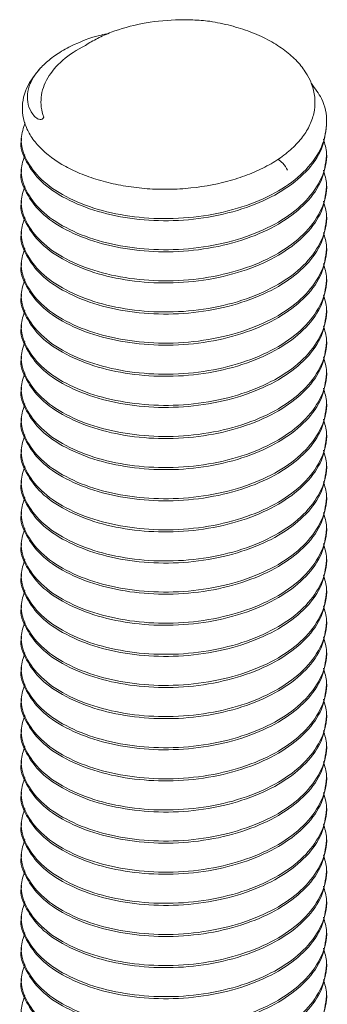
# Model space of a CAD drawing. Header units: millimetres. Extents: x 6 to 218, y 6 to 184.
# Tile 10 of 10: x 194.55 to 200.59, y 135.38 to 154.75. Entities that reach past the tile are written whole.
import ezdxf

# ---------------------------------------------------------------- set-up
doc = ezdxf.new("R2010")
doc.units = ezdxf.units.MM

msp = doc.modelspace()

# ---------------------------------------------------------------- linework, layer by layer
at = {"color": 7, "linetype": 'Continuous', "lineweight": 15}
for p, q in [((200.578, 152.684), (200.578, 152.725)), ((194.578, 152.419), (194.578, 152.378)), ((200.578, 152.072), (200.578, 152.113)), ((194.578, 151.806), (194.578, 151.766)), ((200.578, 151.459), (200.578, 151.5)), ((194.578, 151.194), (194.578, 151.153)), ((200.578, 150.847), (200.578, 150.888)), ((194.578, 150.582), (194.578, 150.541)), ((200.578, 150.235), (200.578, 150.275)), ((194.578, 149.969), (194.578, 149.928)), ((200.578, 149.622), (200.578, 149.663)), ((194.578, 149.357), (194.578, 149.316)), ((200.578, 149.01), (200.578, 149.051)), ((194.578, 148.744), (194.578, 148.704)), ((200.578, 148.397), (200.578, 148.438)), ((194.578, 148.132), (194.578, 148.091)), ((200.578, 147.785), (200.578, 147.826)), ((194.578, 147.52), (194.578, 147.479)), ((200.578, 147.173), (200.578, 147.213)), ((194.578, 146.907), (194.578, 146.866)), ((200.578, 146.56), (200.578, 146.601)), ((194.578, 146.295), (194.578, 146.254)), ((200.578, 145.948), (200.578, 145.989)), ((194.578, 145.682), (194.578, 145.642)), ((200.578, 145.335), (200.578, 145.376)), ((194.578, 145.07), (194.578, 145.029)), ((200.578, 144.723), (200.578, 144.764)), ((194.578, 144.458), (194.578, 144.417)), ((200.578, 144.111), (200.578, 144.151)), ((194.578, 143.845), (194.578, 143.804)), ((200.578, 143.498), (200.578, 143.539)), ((194.578, 143.233), (194.578, 143.192)), ((200.578, 142.886), (200.578, 142.927)), ((194.578, 142.62), (194.578, 142.579)), ((200.578, 142.273), (200.578, 142.314)), ((194.578, 142.008), (194.578, 141.967)), ((200.578, 141.661), (200.578, 141.702)), ((194.578, 141.396), (194.578, 141.355)), ((200.578, 141.048), (200.578, 141.089)), ((194.578, 140.783), (194.578, 140.742)), ((200.578, 140.436), (200.578, 140.477)), ((194.578, 140.171), (194.578, 140.13)), ((200.578, 139.824), (200.578, 139.864)), ((194.578, 139.558), (194.578, 139.517)), ((200.578, 139.211), (200.578, 139.252)), ((194.578, 138.946), (194.578, 138.905)), ((200.578, 138.599), (200.578, 138.64)), ((194.578, 138.333), (194.578, 138.293)), ((200.578, 137.986), (200.578, 138.027)), ((194.578, 137.721), (194.578, 137.68)), ((200.578, 137.374), (200.578, 137.415)), ((194.578, 137.109), (194.578, 137.068)), ((200.578, 136.762), (200.578, 136.802)), ((194.578, 136.496), (194.578, 136.455)), ((200.578, 136.149), (200.578, 136.19)), ((194.578, 135.884), (194.578, 135.843)), ((200.578, 135.537), (200.578, 135.578))]:
    msp.add_line(p, q, dxfattribs=at)
at = {"color": 7, "linetype": 'Continuous', "lineweight": 15, "flags": 128}
msp.add_lwpolyline([(194.814, 153.624), (194.881, 153.708), (194.931, 153.766)], dxfattribs=at)
at = {"color": 7, "linetype": 'Continuous', "lineweight": 15}
for points, knots in [([(194.814, 153.624), (194.706, 153.476), (194.638, 153.323), (194.597, 153.085), (194.594, 153.004), (194.608, 152.846), (194.626, 152.767), (194.681, 152.611), (194.719, 152.533), (194.815, 152.383), (194.873, 152.31), (195.074, 152.101), (195.248, 151.971), (195.55, 151.806), (195.658, 151.755), (195.889, 151.662), (196.012, 151.62), (196.264, 151.548), (196.395, 151.517), (196.665, 151.467), (196.805, 151.447), (197.087, 151.42), (197.229, 151.413), (197.515, 151.411), (197.659, 151.416), (198.091, 151.452), (198.368, 151.499), (198.767, 151.607), (198.896, 151.649), (199.139, 151.742), (199.255, 151.794), (199.474, 151.907), (199.578, 151.969), (199.765, 152.099), (199.85, 152.169), (200.002, 152.315), (200.07, 152.392), (200.183, 152.551), (200.228, 152.632), (200.299, 152.799), (200.324, 152.884), (200.351, 153.056), (200.353, 153.142), (200.326, 153.397), (200.263, 153.568), (200.107, 153.806), (200.044, 153.883), (199.896, 154.033), (199.813, 154.104), (199.629, 154.236), (199.529, 154.298), (199.312, 154.413), (199.194, 154.465), (198.951, 154.558), (198.824, 154.598), (198.558, 154.668), (198.419, 154.696), (198.28, 154.718)], [0, 0, 0, 0, 0.0625, 0.0625, 0.09375, 0.09375, 0.125, 0.125, 0.15625, 0.15625, 0.1875, 0.1875, 0.25, 0.25, 0.28125, 0.28125, 0.3125, 0.3125, 0.34375, 0.34375, 0.375, 0.375, 0.40625, 0.40625, 0.4375, 0.4375, 0.5, 0.5, 0.53125, 0.53125, 0.5625, 0.5625, 0.59375, 0.59375, 0.625, 0.625, 0.65625, 0.65625, 0.6875, 0.6875, 0.71875, 0.71875, 0.75, 0.75, 0.8125, 0.8125, 0.84375, 0.84375, 0.875, 0.875, 0.90625, 0.90625, 0.9375, 0.9375, 0.96875, 0.96875, 1, 1, 1, 1]), ([(198.28, 154.718), (198.17, 154.731), (198.059, 154.74), (197.835, 154.749), (197.721, 154.75), (197.384, 154.738), (197.164, 154.714), (196.735, 154.631), (196.533, 154.574), (196.252, 154.466), (196.162, 154.426), (195.992, 154.34), (195.912, 154.294), (195.837, 154.244)], [0, 0, 0, 0, 0.125, 0.125, 0.25, 0.25, 0.5, 0.5, 0.75, 0.75, 0.875, 0.875, 1, 1, 1, 1]), ([(195.549, 154.226), (195.736, 154.313), (195.964, 154.419), (196.246, 154.468), (196.298, 154.477)], [0, 0, 0, 0, 0.815995, 1, 1, 1, 1]), ([(195.017, 152.834), (195.011, 152.82), (195.001, 152.805), (194.971, 152.786), (194.957, 152.785), (194.92, 152.789), (194.902, 152.799), (194.851, 152.833), (194.825, 152.86), (194.759, 152.948), (194.73, 153.014), (194.697, 153.147), (194.693, 153.215), (194.707, 153.354), (194.725, 153.423), (194.782, 153.56), (194.821, 153.628), (194.919, 153.761), (194.977, 153.826), (195.111, 153.95), (195.187, 154.009), (195.356, 154.122), (195.449, 154.176), (195.549, 154.226)], [0, 0, 0, 0, 0.015625, 0.015625, 0.03125, 0.03125, 0.0625, 0.0625, 0.125, 0.125, 0.25, 0.25, 0.375, 0.375, 0.5, 0.5, 0.625, 0.625, 0.75, 0.75, 0.875, 0.875, 1, 1, 1, 1]), ([(195.837, 154.244), (195.666, 154.158), (195.518, 154.061), (195.267, 153.843), (195.168, 153.726), (195.061, 153.542), (195.031, 153.479), (194.989, 153.351), (194.961, 153.222), (194.962, 153.093), (194.979, 152.963), (194.994, 152.898), (195.017, 152.834)], [0, 0, 0, 0, 0.25, 0.25, 0.5, 0.5, 0.625, 0.625, 0.75, 0.875, 0.875, 1, 1, 1, 1]), ([(194.951, 153.79), (194.942, 153.782), (194.901, 153.742), (194.871, 153.696), (194.848, 153.66)], [0, 0, 0, 0, 0.223364, 1, 1, 1, 1]), ([(200.278, 153.491), (200.351, 153.395), (200.533, 153.155), (200.608, 152.727), (200.511, 152.245), (200.203, 151.793), (199.723, 151.409), (199.099, 151.108), (198.363, 150.904), (197.573, 150.818), (196.793, 150.854), (196.064, 151.003), (195.431, 151.255), (194.946, 151.594), (194.652, 151.99), (194.538, 152.378), (194.618, 152.619), (194.652, 152.723)], [0, 0, 0, 0, 0.046083, 0.1144, 0.185135, 0.25587, 0.324188, 0.392505, 0.46324, 0.533975, 0.602293, 0.67061, 0.741345, 0.812081, 0.880398, 0.948715, 1, 1, 1, 1]), ([(200.576, 152.684), (200.557, 152.524), (200.518, 152.202), (200.201, 151.752), (199.723, 151.369), (199.099, 151.067), (198.363, 150.863), (197.573, 150.777), (196.793, 150.813), (196.064, 150.962), (195.432, 151.214), (194.943, 151.553), (194.663, 151.949), (194.545, 152.235), (194.579, 152.375), (194.579, 152.378)], [0, 0, 0, 0, 0.083338, 0.16812, 0.250005, 0.331889, 0.416671, 0.501454, 0.583338, 0.665222, 0.750005, 0.834787, 0.916671, 0.998556, 1, 1, 1, 1]), ([(200.516, 152.401), (200.543, 152.308), (200.616, 152.055), (200.504, 151.632), (200.205, 151.181), (199.722, 150.797), (199.099, 150.495), (198.363, 150.291), (197.573, 150.205), (196.793, 150.242), (196.064, 150.391), (195.431, 150.643), (194.946, 150.982), (194.652, 151.377), (194.539, 151.759), (194.615, 151.993), (194.647, 152.089)], [0, 0, 0, 0, 0.044633, 0.12124, 0.197848, 0.271836, 0.345825, 0.422432, 0.499039, 0.573028, 0.647016, 0.723624, 0.800231, 0.87422, 0.948208, 1, 1, 1, 1]), ([(200.576, 152.072), (200.557, 151.912), (200.518, 151.589), (200.201, 151.14), (199.723, 150.756), (199.099, 150.455), (198.363, 150.251), (197.573, 150.165), (196.793, 150.201), (196.064, 150.35), (195.432, 150.602), (194.943, 150.941), (194.663, 151.336), (194.545, 151.622), (194.579, 151.763), (194.579, 151.765)], [0, 0, 0, 0, 0.083338, 0.16812, 0.250005, 0.331889, 0.416671, 0.501454, 0.583338, 0.665222, 0.750005, 0.834787, 0.916671, 0.998556, 1, 1, 1, 1]), ([(199.618, 152.007), (199.653, 151.981), (199.741, 151.915), (199.783, 151.835), (199.809, 151.786)], [0, 0, 0, 0, 0.392325, 1, 1, 1, 1]), ([(200.516, 151.789), (200.543, 151.696), (200.616, 151.443), (200.504, 151.02), (200.205, 150.569), (199.722, 150.185), (199.099, 149.883), (198.363, 149.679), (197.573, 149.593), (196.793, 149.629), (196.064, 149.778), (195.431, 150.03), (194.946, 150.369), (194.652, 150.765), (194.539, 151.146), (194.615, 151.38), (194.647, 151.477)], [0, 0, 0, 0, 0.044633, 0.1212403, 0.1978475, 0.2718361, 0.3458247, 0.422432, 0.4990393, 0.5730279, 0.6470165, 0.7236238, 0.800231, 0.8742196, 0.9482082, 1, 1, 1, 1]), ([(200.576, 151.46), (200.557, 151.3), (200.518, 150.977), (200.201, 150.528), (199.723, 150.144), (199.099, 149.842), (198.363, 149.638), (197.573, 149.552), (196.793, 149.588), (196.064, 149.737), (195.432, 149.99), (194.943, 150.329), (194.663, 150.724), (194.545, 151.01), (194.579, 151.151), (194.579, 151.153)], [0, 0, 0, 0, 0.083338, 0.16812, 0.250005, 0.331889, 0.416671, 0.501454, 0.583338, 0.665222, 0.750005, 0.834787, 0.916671, 0.998556, 1, 1, 1, 1]), ([(200.516, 151.176), (200.543, 151.083), (200.616, 150.83), (200.504, 150.407), (200.205, 149.956), (199.722, 149.572), (199.099, 149.271), (198.363, 149.067), (197.573, 148.981), (196.793, 149.017), (196.064, 149.166), (195.431, 149.418), (194.946, 149.757), (194.652, 150.153), (194.539, 150.534), (194.615, 150.768), (194.647, 150.864)], [0, 0, 0, 0, 0.044633, 0.1212403, 0.1978475, 0.2718361, 0.3458247, 0.422432, 0.4990393, 0.5730279, 0.6470165, 0.7236238, 0.800231, 0.8742196, 0.9482082, 1, 1, 1, 1]), ([(200.576, 150.847), (200.557, 150.687), (200.518, 150.364), (200.201, 149.915), (199.723, 149.531), (199.099, 149.23), (198.363, 149.026), (197.573, 148.94), (196.793, 148.976), (196.064, 149.125), (195.432, 149.377), (194.943, 149.716), (194.663, 150.111), (194.545, 150.398), (194.579, 150.538), (194.579, 150.541)], [0, 0, 0, 0, 0.083338, 0.16812, 0.250005, 0.331889, 0.416671, 0.501454, 0.583338, 0.665222, 0.750005, 0.834787, 0.916671, 0.998556, 1, 1, 1, 1]), ([(200.516, 150.564), (200.543, 150.471), (200.616, 150.218), (200.504, 149.795), (200.205, 149.344), (199.722, 148.96), (199.099, 148.658), (198.363, 148.454), (197.573, 148.368), (196.793, 148.404), (196.064, 148.553), (195.431, 148.806), (194.946, 149.144), (194.652, 149.54), (194.539, 149.921), (194.615, 150.156), (194.647, 150.252)], [0, 0, 0, 0, 0.044633, 0.1212403, 0.1978475, 0.2718361, 0.3458247, 0.422432, 0.4990393, 0.5730279, 0.6470165, 0.7236238, 0.800231, 0.8742196, 0.9482082, 1, 1, 1, 1]), ([(200.576, 150.235), (200.557, 150.075), (200.518, 149.752), (200.201, 149.303), (199.723, 148.919), (199.099, 148.617), (198.363, 148.413), (197.573, 148.327), (196.793, 148.364), (196.064, 148.513), (195.432, 148.765), (194.943, 149.104), (194.663, 149.499), (194.545, 149.785), (194.579, 149.926), (194.579, 149.928)], [0, 0, 0, 0, 0.083338, 0.16812, 0.250005, 0.331889, 0.416671, 0.501454, 0.583338, 0.665222, 0.750005, 0.834787, 0.916671, 0.998556, 1, 1, 1, 1]), ([(200.516, 149.952), (200.543, 149.858), (200.616, 149.605), (200.504, 149.182), (200.205, 148.731), (199.722, 148.347), (199.099, 148.046), (198.363, 147.842), (197.573, 147.756), (196.793, 147.792), (196.064, 147.941), (195.431, 148.193), (194.946, 148.532), (194.652, 148.928), (194.539, 149.309), (194.615, 149.543), (194.647, 149.64)], [0, 0, 0, 0, 0.044633, 0.1212403, 0.1978475, 0.2718361, 0.3458247, 0.422432, 0.4990393, 0.5730279, 0.6470165, 0.7236238, 0.800231, 0.8742196, 0.9482082, 1, 1, 1, 1]), ([(200.576, 149.622), (200.557, 149.462), (200.518, 149.14), (200.201, 148.69), (199.723, 148.307), (199.099, 148.005), (198.363, 147.801), (197.573, 147.715), (196.793, 147.751), (196.064, 147.9), (195.432, 148.152), (194.943, 148.491), (194.663, 148.886), (194.545, 149.173), (194.579, 149.313), (194.579, 149.316)], [0, 0, 0, 0, 0.083338, 0.16812, 0.250005, 0.331889, 0.416671, 0.501454, 0.583338, 0.665222, 0.750005, 0.834787, 0.916671, 0.998556, 1, 1, 1, 1]), ([(200.516, 149.339), (200.543, 149.246), (200.616, 148.993), (200.504, 148.57), (200.205, 148.119), (199.722, 147.735), (199.099, 147.433), (198.363, 147.229), (197.573, 147.143), (196.793, 147.18), (196.064, 147.329), (195.431, 147.581), (194.946, 147.92), (194.652, 148.315), (194.539, 148.697), (194.615, 148.931), (194.647, 149.027)], [0, 0, 0, 0, 0.044633, 0.1212403, 0.1978475, 0.2718361, 0.3458247, 0.422432, 0.4990393, 0.5730279, 0.6470165, 0.7236238, 0.800231, 0.8742196, 0.9482082, 1, 1, 1, 1]), ([(200.576, 149.01), (200.557, 148.85), (200.518, 148.527), (200.201, 148.078), (199.723, 147.694), (199.099, 147.393), (198.363, 147.189), (197.573, 147.102), (196.793, 147.139), (196.064, 147.288), (195.432, 147.54), (194.943, 147.879), (194.663, 148.274), (194.545, 148.56), (194.579, 148.701), (194.579, 148.703)], [0, 0, 0, 0, 0.083338, 0.16812, 0.250005, 0.331889, 0.416671, 0.501454, 0.583338, 0.665222, 0.750005, 0.834787, 0.916671, 0.998556, 1, 1, 1, 1]), ([(200.516, 148.727), (200.543, 148.634), (200.616, 148.381), (200.504, 147.958), (200.205, 147.507), (199.722, 147.123), (199.099, 146.821), (198.363, 146.617), (197.573, 146.531), (196.793, 146.567), (196.064, 146.716), (195.431, 146.968), (194.946, 147.307), (194.652, 147.703), (194.539, 148.084), (194.615, 148.318), (194.647, 148.415)], [0, 0, 0, 0, 0.044633, 0.1212403, 0.1978475, 0.2718361, 0.3458247, 0.422432, 0.4990393, 0.5730279, 0.6470165, 0.7236238, 0.800231, 0.8742196, 0.9482082, 1, 1, 1, 1]), ([(200.576, 148.397), (200.557, 148.238), (200.518, 147.915), (200.201, 147.466), (199.723, 147.082), (199.099, 146.78), (198.363, 146.576), (197.573, 146.49), (196.793, 146.526), (196.064, 146.675), (195.432, 146.928), (194.943, 147.267), (194.663, 147.662), (194.545, 147.948), (194.579, 148.089), (194.579, 148.091)], [0, 0, 0, 0, 0.083338, 0.16812, 0.250005, 0.331889, 0.416671, 0.501454, 0.583338, 0.665222, 0.750005, 0.834787, 0.916671, 0.998556, 1, 1, 1, 1]), ([(200.516, 148.114), (200.543, 148.021), (200.616, 147.768), (200.504, 147.345), (200.205, 146.894), (199.722, 146.51), (199.099, 146.209), (198.363, 146.005), (197.573, 145.919), (196.793, 145.955), (196.064, 146.104), (195.431, 146.356), (194.946, 146.695), (194.652, 147.091), (194.539, 147.472), (194.615, 147.706), (194.647, 147.802)], [0, 0, 0, 0, 0.044633, 0.1212403, 0.1978475, 0.2718361, 0.3458247, 0.422432, 0.4990393, 0.5730279, 0.6470165, 0.7236238, 0.800231, 0.8742196, 0.9482082, 1, 1, 1, 1]), ([(200.576, 147.785), (200.557, 147.625), (200.518, 147.302), (200.201, 146.853), (199.723, 146.469), (199.099, 146.168), (198.363, 145.964), (197.573, 145.878), (196.793, 145.914), (196.064, 146.063), (195.432, 146.315), (194.943, 146.654), (194.663, 147.049), (194.545, 147.336), (194.579, 147.476), (194.579, 147.479)], [0, 0, 0, 0, 0.083338, 0.16812, 0.250005, 0.331889, 0.416671, 0.501454, 0.583338, 0.665222, 0.750005, 0.834787, 0.916671, 0.998556, 1, 1, 1, 1]), ([(200.516, 147.502), (200.543, 147.409), (200.616, 147.156), (200.504, 146.733), (200.205, 146.282), (199.722, 145.898), (199.099, 145.596), (198.363, 145.392), (197.573, 145.306), (196.793, 145.342), (196.064, 145.491), (195.431, 145.744), (194.946, 146.082), (194.652, 146.478), (194.539, 146.859), (194.615, 147.094), (194.647, 147.19)], [0, 0, 0, 0, 0.044633, 0.12124, 0.197848, 0.271836, 0.345825, 0.422432, 0.499039, 0.573028, 0.647016, 0.723624, 0.800231, 0.87422, 0.948208, 1, 1, 1, 1]), ([(200.576, 147.173), (200.557, 147.013), (200.518, 146.69), (200.201, 146.241), (199.723, 145.857), (199.099, 145.555), (198.363, 145.351), (197.573, 145.265), (196.793, 145.302), (196.064, 145.451), (195.432, 145.703), (194.943, 146.042), (194.663, 146.437), (194.545, 146.723), (194.579, 146.864), (194.579, 146.866)], [0, 0, 0, 0, 0.083338, 0.16812, 0.250005, 0.331889, 0.416671, 0.501454, 0.583338, 0.665222, 0.750005, 0.834787, 0.916671, 0.998556, 1, 1, 1, 1]), ([(200.516, 146.89), (200.543, 146.796), (200.616, 146.543), (200.504, 146.12), (200.205, 145.669), (199.722, 145.285), (199.099, 144.984), (198.363, 144.78), (197.573, 144.694), (196.793, 144.73), (196.064, 144.879), (195.431, 145.131), (194.946, 145.47), (194.652, 145.866), (194.539, 146.247), (194.615, 146.481), (194.647, 146.578)], [0, 0, 0, 0, 0.044633, 0.1212403, 0.1978475, 0.2718361, 0.3458247, 0.422432, 0.4990393, 0.5730279, 0.6470165, 0.7236238, 0.800231, 0.8742196, 0.9482082, 1, 1, 1, 1]), ([(200.576, 146.56), (200.557, 146.4), (200.518, 146.078), (200.201, 145.628), (199.723, 145.244), (199.099, 144.943), (198.363, 144.739), (197.573, 144.653), (196.793, 144.689), (196.064, 144.838), (195.432, 145.09), (194.943, 145.429), (194.663, 145.824), (194.545, 146.111), (194.579, 146.251), (194.579, 146.254)], [0, 0, 0, 0, 0.083338, 0.1681204, 0.2500046, 0.3318889, 0.4166713, 0.5014537, 0.583338, 0.6652222, 0.7500046, 0.834787, 0.9166713, 0.9985556, 1, 1, 1, 1]), ([(200.516, 146.277), (200.543, 146.184), (200.616, 145.931), (200.504, 145.508), (200.205, 145.057), (199.722, 144.673), (199.099, 144.371), (198.363, 144.167), (197.573, 144.081), (196.793, 144.118), (196.064, 144.267), (195.431, 144.519), (194.946, 144.858), (194.652, 145.253), (194.539, 145.635), (194.615, 145.869), (194.647, 145.965)], [0, 0, 0, 0, 0.044633, 0.12124, 0.197848, 0.271836, 0.345825, 0.422432, 0.499039, 0.573028, 0.647016, 0.723624, 0.800231, 0.87422, 0.948208, 1, 1, 1, 1]), ([(200.576, 145.948), (200.557, 145.788), (200.518, 145.465), (200.201, 145.016), (199.723, 144.632), (199.099, 144.331), (198.363, 144.126), (197.573, 144.04), (196.793, 144.077), (196.064, 144.226), (195.432, 144.478), (194.943, 144.817), (194.663, 145.212), (194.545, 145.498), (194.579, 145.639), (194.579, 145.641)], [0, 0, 0, 0, 0.083338, 0.16812, 0.250005, 0.331889, 0.416671, 0.501454, 0.583338, 0.665222, 0.750005, 0.834787, 0.916671, 0.998556, 1, 1, 1, 1]), ([(200.516, 145.665), (200.543, 145.572), (200.616, 145.319), (200.504, 144.896), (200.205, 144.445), (199.722, 144.06), (199.099, 143.759), (198.363, 143.555), (197.573, 143.469), (196.793, 143.505), (196.064, 143.654), (195.431, 143.906), (194.946, 144.245), (194.652, 144.641), (194.539, 145.022), (194.615, 145.256), (194.647, 145.353)], [0, 0, 0, 0, 0.044633, 0.12124, 0.197848, 0.271836, 0.345825, 0.422432, 0.499039, 0.573028, 0.647016, 0.723624, 0.800231, 0.87422, 0.948208, 1, 1, 1, 1]), ([(200.576, 145.335), (200.557, 145.176), (200.518, 144.853), (200.201, 144.404), (199.723, 144.02), (199.099, 143.718), (198.363, 143.514), (197.573, 143.428), (196.793, 143.464), (196.064, 143.613), (195.432, 143.866), (194.943, 144.204), (194.663, 144.6), (194.545, 144.886), (194.579, 145.027), (194.579, 145.029)], [0, 0, 0, 0, 0.083338, 0.16812, 0.250005, 0.331889, 0.416671, 0.501454, 0.583338, 0.665222, 0.750005, 0.834787, 0.916671, 0.998556, 1, 1, 1, 1]), ([(200.516, 145.052), (200.543, 144.959), (200.616, 144.706), (200.504, 144.283), (200.205, 143.832), (199.722, 143.448), (199.099, 143.147), (198.363, 142.943), (197.573, 142.856), (196.793, 142.893), (196.064, 143.042), (195.431, 143.294), (194.946, 143.633), (194.652, 144.028), (194.539, 144.41), (194.615, 144.644), (194.647, 144.74)], [0, 0, 0, 0, 0.044633, 0.1212403, 0.1978475, 0.2718361, 0.3458247, 0.422432, 0.4990393, 0.5730279, 0.6470165, 0.7236238, 0.800231, 0.8742196, 0.9482082, 1, 1, 1, 1]), ([(200.576, 144.723), (200.557, 144.563), (200.518, 144.24), (200.201, 143.791), (199.723, 143.407), (199.099, 143.106), (198.363, 142.902), (197.573, 142.816), (196.793, 142.852), (196.064, 143.001), (195.432, 143.253), (194.943, 143.592), (194.663, 143.987), (194.545, 144.274), (194.579, 144.414), (194.579, 144.417)], [0, 0, 0, 0, 0.083338, 0.16812, 0.250005, 0.331889, 0.416671, 0.501454, 0.583338, 0.665222, 0.750005, 0.834787, 0.916671, 0.998556, 1, 1, 1, 1]), ([(200.516, 144.44), (200.543, 144.347), (200.616, 144.094), (200.504, 143.671), (200.205, 143.22), (199.722, 142.836), (199.099, 142.534), (198.363, 142.33), (197.573, 142.244), (196.793, 142.28), (196.064, 142.429), (195.431, 142.682), (194.946, 143.02), (194.652, 143.416), (194.539, 143.797), (194.615, 144.031), (194.647, 144.128)], [0, 0, 0, 0, 0.044633, 0.1212403, 0.1978475, 0.2718361, 0.3458247, 0.422432, 0.4990393, 0.5730279, 0.6470165, 0.7236238, 0.800231, 0.8742196, 0.9482082, 1, 1, 1, 1]), ([(200.576, 144.111), (200.557, 143.951), (200.518, 143.628), (200.201, 143.179), (199.723, 142.795), (199.099, 142.493), (198.363, 142.289), (197.573, 142.203), (196.793, 142.24), (196.064, 142.389), (195.432, 142.641), (194.943, 142.98), (194.663, 143.375), (194.545, 143.661), (194.579, 143.802), (194.579, 143.804)], [0, 0, 0, 0, 0.083338, 0.16812, 0.250005, 0.331889, 0.416671, 0.501454, 0.583338, 0.665222, 0.750005, 0.834787, 0.916671, 0.998556, 1, 1, 1, 1]), ([(200.516, 143.827), (200.543, 143.734), (200.616, 143.481), (200.504, 143.058), (200.205, 142.607), (199.722, 142.223), (199.099, 141.922), (198.363, 141.718), (197.573, 141.632), (196.793, 141.668), (196.064, 141.817), (195.431, 142.069), (194.946, 142.408), (194.652, 142.804), (194.539, 143.185), (194.615, 143.419), (194.647, 143.515)], [0, 0, 0, 0, 0.044633, 0.12124, 0.197848, 0.271836, 0.345825, 0.422432, 0.499039, 0.573028, 0.647016, 0.723624, 0.800231, 0.87422, 0.948208, 1, 1, 1, 1]), ([(200.576, 143.498), (200.557, 143.338), (200.518, 143.016), (200.201, 142.566), (199.723, 142.182), (199.099, 141.881), (198.363, 141.677), (197.573, 141.591), (196.793, 141.627), (196.064, 141.776), (195.432, 142.028), (194.943, 142.367), (194.663, 142.762), (194.545, 143.049), (194.579, 143.189), (194.579, 143.192)], [0, 0, 0, 0, 0.083338, 0.16812, 0.250005, 0.331889, 0.416671, 0.501454, 0.583338, 0.665222, 0.750005, 0.834787, 0.916671, 0.998556, 1, 1, 1, 1]), ([(200.516, 143.215), (200.543, 143.122), (200.616, 142.869), (200.504, 142.446), (200.205, 141.995), (199.722, 141.611), (199.099, 141.309), (198.363, 141.105), (197.573, 141.019), (196.793, 141.056), (196.064, 141.205), (195.431, 141.457), (194.946, 141.796), (194.652, 142.191), (194.539, 142.573), (194.615, 142.807), (194.647, 142.903)], [0, 0, 0, 0, 0.044633, 0.12124, 0.197848, 0.271836, 0.345825, 0.422432, 0.499039, 0.573028, 0.647016, 0.723624, 0.800231, 0.87422, 0.948208, 1, 1, 1, 1]), ([(200.576, 142.886), (200.557, 142.726), (200.518, 142.403), (200.201, 141.954), (199.723, 141.57), (199.099, 141.269), (198.363, 141.064), (197.573, 140.978), (196.793, 141.015), (196.064, 141.164), (195.432, 141.416), (194.943, 141.755), (194.663, 142.15), (194.545, 142.436), (194.579, 142.577), (194.579, 142.579)], [0, 0, 0, 0, 0.083338, 0.16812, 0.250005, 0.331889, 0.416671, 0.501454, 0.583338, 0.665222, 0.750005, 0.834787, 0.916671, 0.998556, 1, 1, 1, 1]), ([(200.516, 142.603), (200.543, 142.51), (200.616, 142.257), (200.504, 141.834), (200.205, 141.383), (199.722, 140.998), (199.099, 140.697), (198.363, 140.493), (197.573, 140.407), (196.793, 140.443), (196.064, 140.592), (195.431, 140.844), (194.946, 141.183), (194.652, 141.579), (194.539, 141.96), (194.615, 142.194), (194.647, 142.291)], [0, 0, 0, 0, 0.044633, 0.1212403, 0.1978475, 0.2718361, 0.3458247, 0.422432, 0.4990393, 0.5730279, 0.6470165, 0.7236238, 0.800231, 0.8742196, 0.9482082, 1, 1, 1, 1]), ([(200.576, 142.273), (200.557, 142.113), (200.518, 141.791), (200.201, 141.342), (199.723, 140.958), (199.099, 140.656), (198.363, 140.452), (197.573, 140.366), (196.793, 140.402), (196.064, 140.551), (195.432, 140.803), (194.943, 141.142), (194.663, 141.538), (194.545, 141.824), (194.579, 141.965), (194.579, 141.967)], [0, 0, 0, 0, 0.083338, 0.16812, 0.250005, 0.331889, 0.416671, 0.501454, 0.583338, 0.665222, 0.750005, 0.834787, 0.916671, 0.998556, 1, 1, 1, 1]), ([(200.516, 141.99), (200.543, 141.897), (200.616, 141.644), (200.504, 141.221), (200.205, 140.77), (199.722, 140.386), (199.099, 140.085), (198.363, 139.88), (197.573, 139.794), (196.793, 139.831), (196.064, 139.98), (195.431, 140.232), (194.946, 140.571), (194.652, 140.966), (194.539, 141.348), (194.615, 141.582), (194.647, 141.678)], [0, 0, 0, 0, 0.044633, 0.12124, 0.197848, 0.271836, 0.345825, 0.422432, 0.499039, 0.573028, 0.647016, 0.723624, 0.800231, 0.87422, 0.948208, 1, 1, 1, 1]), ([(200.576, 141.661), (200.557, 141.501), (200.518, 141.178), (200.201, 140.729), (199.723, 140.345), (199.099, 140.044), (198.363, 139.84), (197.573, 139.754), (196.793, 139.79), (196.064, 139.939), (195.432, 140.191), (194.943, 140.53), (194.663, 140.925), (194.545, 141.211), (194.579, 141.352), (194.579, 141.355)], [0, 0, 0, 0, 0.083338, 0.16812, 0.250005, 0.331889, 0.416671, 0.501454, 0.583338, 0.665222, 0.750005, 0.834787, 0.916671, 0.998556, 1, 1, 1, 1]), ([(200.516, 141.378), (200.543, 141.285), (200.616, 141.032), (200.504, 140.609), (200.205, 140.158), (199.722, 139.774), (199.099, 139.472), (198.363, 139.268), (197.573, 139.182), (196.793, 139.218), (196.064, 139.367), (195.431, 139.62), (194.946, 139.958), (194.652, 140.354), (194.539, 140.735), (194.615, 140.969), (194.647, 141.066)], [0, 0, 0, 0, 0.044633, 0.12124, 0.197848, 0.271836, 0.345825, 0.422432, 0.499039, 0.573028, 0.647016, 0.723624, 0.800231, 0.87422, 0.948208, 1, 1, 1, 1]), ([(200.576, 141.049), (200.557, 140.889), (200.518, 140.566), (200.201, 140.117), (199.723, 139.733), (199.099, 139.431), (198.363, 139.227), (197.573, 139.141), (196.793, 139.178), (196.064, 139.327), (195.432, 139.579), (194.943, 139.918), (194.663, 140.313), (194.545, 140.599), (194.579, 140.74), (194.579, 140.742)], [0, 0, 0, 0, 0.083338, 0.16812, 0.250005, 0.331889, 0.416671, 0.501454, 0.583338, 0.665222, 0.750005, 0.834787, 0.916671, 0.998556, 1, 1, 1, 1]), ([(200.516, 140.765), (200.543, 140.672), (200.616, 140.419), (200.504, 139.996), (200.205, 139.545), (199.722, 139.161), (199.099, 138.86), (198.363, 138.656), (197.573, 138.57), (196.793, 138.606), (196.064, 138.755), (195.431, 139.007), (194.946, 139.346), (194.652, 139.742), (194.539, 140.123), (194.615, 140.357), (194.647, 140.453)], [0, 0, 0, 0, 0.044633, 0.12124, 0.197848, 0.271836, 0.345825, 0.422432, 0.499039, 0.573028, 0.647016, 0.723624, 0.800231, 0.87422, 0.948208, 1, 1, 1, 1]), ([(200.576, 140.436), (200.557, 140.276), (200.518, 139.954), (200.201, 139.504), (199.723, 139.12), (199.099, 138.819), (198.363, 138.615), (197.573, 138.529), (196.793, 138.565), (196.064, 138.714), (195.432, 138.966), (194.943, 139.305), (194.663, 139.7), (194.545, 139.987), (194.579, 140.127), (194.579, 140.13)], [0, 0, 0, 0, 0.083338, 0.16812, 0.250005, 0.331889, 0.416671, 0.501454, 0.583338, 0.665222, 0.750005, 0.834787, 0.916671, 0.998556, 1, 1, 1, 1]), ([(200.516, 140.153), (200.543, 140.06), (200.616, 139.807), (200.504, 139.384), (200.205, 138.933), (199.722, 138.549), (199.099, 138.247), (198.363, 138.043), (197.573, 137.957), (196.793, 137.994), (196.064, 138.143), (195.431, 138.395), (194.946, 138.734), (194.652, 139.129), (194.539, 139.511), (194.615, 139.745), (194.647, 139.841)], [0, 0, 0, 0, 0.044633, 0.12124, 0.197848, 0.271836, 0.345825, 0.422432, 0.499039, 0.573028, 0.647016, 0.723624, 0.800231, 0.87422, 0.948208, 1, 1, 1, 1]), ([(200.576, 139.824), (200.557, 139.664), (200.518, 139.341), (200.201, 138.892), (199.723, 138.508), (199.099, 138.207), (198.363, 138.002), (197.573, 137.916), (196.793, 137.953), (196.064, 138.102), (195.432, 138.354), (194.943, 138.693), (194.663, 139.088), (194.545, 139.374), (194.579, 139.515), (194.579, 139.517)], [0, 0, 0, 0, 0.083338, 0.16812, 0.250005, 0.331889, 0.416671, 0.501454, 0.583338, 0.665222, 0.750005, 0.834787, 0.916671, 0.998556, 1, 1, 1, 1]), ([(200.516, 139.541), (200.543, 139.448), (200.616, 139.195), (200.504, 138.772), (200.205, 138.321), (199.722, 137.936), (199.099, 137.635), (198.363, 137.431), (197.573, 137.345), (196.793, 137.381), (196.064, 137.53), (195.431, 137.782), (194.946, 138.121), (194.652, 138.517), (194.539, 138.898), (194.615, 139.132), (194.647, 139.229)], [0, 0, 0, 0, 0.044633, 0.12124, 0.197848, 0.271836, 0.345825, 0.422432, 0.499039, 0.573028, 0.647016, 0.723624, 0.800231, 0.87422, 0.948208, 1, 1, 1, 1]), ([(200.576, 139.211), (200.557, 139.051), (200.518, 138.729), (200.201, 138.28), (199.723, 137.896), (199.099, 137.594), (198.363, 137.39), (197.573, 137.304), (196.793, 137.34), (196.064, 137.489), (195.432, 137.741), (194.943, 138.08), (194.663, 138.476), (194.545, 138.762), (194.579, 138.902), (194.579, 138.905)], [0, 0, 0, 0, 0.083338, 0.16812, 0.250005, 0.331889, 0.416671, 0.501454, 0.583338, 0.665222, 0.750005, 0.834787, 0.916671, 0.998556, 1, 1, 1, 1]), ([(200.516, 138.928), (200.543, 138.835), (200.616, 138.582), (200.504, 138.159), (200.205, 137.708), (199.722, 137.324), (199.099, 137.023), (198.363, 136.818), (197.573, 136.732), (196.793, 136.769), (196.064, 136.918), (195.431, 137.17), (194.946, 137.509), (194.652, 137.904), (194.539, 138.286), (194.615, 138.52), (194.647, 138.616)], [0, 0, 0, 0, 0.044633, 0.12124, 0.197848, 0.271836, 0.345825, 0.422432, 0.499039, 0.573028, 0.647016, 0.723624, 0.800231, 0.87422, 0.948208, 1, 1, 1, 1]), ([(200.576, 138.599), (200.557, 138.439), (200.518, 138.116), (200.201, 137.667), (199.723, 137.283), (199.099, 136.982), (198.363, 136.778), (197.573, 136.692), (196.793, 136.728), (196.064, 136.877), (195.432, 137.129), (194.943, 137.468), (194.663, 137.863), (194.545, 138.149), (194.579, 138.29), (194.579, 138.293)], [0, 0, 0, 0, 0.083338, 0.16812, 0.250005, 0.331889, 0.416671, 0.501454, 0.583338, 0.665222, 0.750005, 0.834787, 0.916671, 0.998556, 1, 1, 1, 1]), ([(200.516, 138.316), (200.543, 138.223), (200.616, 137.97), (200.504, 137.547), (200.205, 137.096), (199.722, 136.712), (199.099, 136.41), (198.363, 136.206), (197.573, 136.12), (196.793, 136.156), (196.064, 136.305), (195.431, 136.558), (194.946, 136.896), (194.652, 137.292), (194.539, 137.673), (194.615, 137.907), (194.647, 138.004)], [0, 0, 0, 0, 0.044633, 0.12124, 0.197848, 0.271836, 0.345825, 0.422432, 0.499039, 0.573028, 0.647016, 0.723624, 0.800231, 0.87422, 0.948208, 1, 1, 1, 1]), ([(200.576, 137.987), (200.557, 137.827), (200.518, 137.504), (200.201, 137.055), (199.723, 136.671), (199.099, 136.369), (198.363, 136.165), (197.573, 136.079), (196.793, 136.116), (196.064, 136.265), (195.432, 136.517), (194.943, 136.856), (194.663, 137.251), (194.545, 137.537), (194.579, 137.678), (194.579, 137.68)], [0, 0, 0, 0, 0.083338, 0.1681204, 0.2500046, 0.3318889, 0.4166713, 0.5014537, 0.583338, 0.6652222, 0.7500046, 0.834787, 0.9166713, 0.9985556, 1, 1, 1, 1]), ([(200.516, 137.703), (200.543, 137.61), (200.616, 137.357), (200.504, 136.934), (200.205, 136.483), (199.722, 136.099), (199.099, 135.798), (198.363, 135.594), (197.573, 135.508), (196.793, 135.544), (196.064, 135.693), (195.431, 135.945), (194.946, 136.284), (194.652, 136.68), (194.539, 137.061), (194.615, 137.295), (194.647, 137.391)], [0, 0, 0, 0, 0.044633, 0.12124, 0.197848, 0.271836, 0.345825, 0.422432, 0.499039, 0.573028, 0.647016, 0.723624, 0.800231, 0.87422, 0.948208, 1, 1, 1, 1]), ([(200.576, 137.374), (200.557, 137.214), (200.518, 136.892), (200.201, 136.442), (199.723, 136.058), (199.099, 135.757), (198.363, 135.553), (197.573, 135.467), (196.793, 135.503), (196.064, 135.652), (195.432, 135.904), (194.943, 136.243), (194.663, 136.638), (194.545, 136.925), (194.579, 137.065), (194.579, 137.068)], [0, 0, 0, 0, 0.083338, 0.16812, 0.250005, 0.331889, 0.416671, 0.501454, 0.583338, 0.665222, 0.750005, 0.834787, 0.916671, 0.998556, 1, 1, 1, 1]), ([(200.516, 137.091), (200.543, 136.998), (200.616, 136.745), (200.504, 136.322), (200.205, 135.871), (199.722, 135.487), (199.099, 135.185), (198.363, 134.981), (197.573, 134.895), (196.793, 134.932), (196.064, 135.081), (195.431, 135.333), (194.946, 135.672), (194.652, 136.067), (194.539, 136.449), (194.615, 136.683), (194.647, 136.779)], [0, 0, 0, 0, 0.044633, 0.12124, 0.197848, 0.271836, 0.345825, 0.422432, 0.499039, 0.573028, 0.647016, 0.723624, 0.800231, 0.87422, 0.948208, 1, 1, 1, 1]), ([(200.576, 136.762), (200.557, 136.602), (200.518, 136.279), (200.201, 135.83), (199.723, 135.446), (199.099, 135.144), (198.363, 134.94), (197.573, 134.854), (196.793, 134.891), (196.064, 135.04), (195.432, 135.292), (194.943, 135.631), (194.663, 136.026), (194.545, 136.312), (194.579, 136.453), (194.579, 136.455)], [0, 0, 0, 0, 0.083338, 0.16812, 0.250005, 0.331889, 0.416671, 0.501454, 0.583338, 0.665222, 0.750005, 0.834787, 0.916671, 0.998556, 1, 1, 1, 1]), ([(200.516, 136.479), (200.543, 136.386), (200.616, 136.133), (200.504, 135.71), (200.205, 135.258), (199.722, 134.874), (199.099, 134.573), (198.363, 134.369), (197.573, 134.283), (196.793, 134.319), (196.064, 134.468), (195.431, 134.72), (194.946, 135.059), (194.652, 135.455), (194.539, 135.836), (194.615, 136.07), (194.647, 136.167)], [0, 0, 0, 0, 0.044633, 0.12124, 0.197848, 0.271836, 0.345825, 0.422432, 0.499039, 0.573028, 0.647016, 0.723624, 0.800231, 0.87422, 0.948208, 1, 1, 1, 1]), ([(200.576, 136.149), (200.557, 135.989), (200.518, 135.667), (200.201, 135.218), (199.723, 134.834), (199.099, 134.532), (198.363, 134.328), (197.573, 134.242), (196.793, 134.278), (196.064, 134.427), (195.432, 134.679), (194.943, 135.018), (194.663, 135.414), (194.545, 135.7), (194.579, 135.84), (194.579, 135.843)], [0, 0, 0, 0, 0.083338, 0.16812, 0.250005, 0.331889, 0.416671, 0.501454, 0.583338, 0.665222, 0.750005, 0.834787, 0.916671, 0.998556, 1, 1, 1, 1]), ([(200.516, 135.866), (200.543, 135.773), (200.616, 135.52), (200.504, 135.097), (200.205, 134.646), (199.722, 134.262), (199.099, 133.961), (198.363, 133.756), (197.573, 133.67), (196.793, 133.707), (196.064, 133.856), (195.431, 134.108), (194.946, 134.447), (194.652, 134.842), (194.539, 135.224), (194.615, 135.458), (194.647, 135.554)], [0, 0, 0, 0, 0.044633, 0.12124, 0.197848, 0.271836, 0.345825, 0.422432, 0.499039, 0.573028, 0.647016, 0.723624, 0.800231, 0.87422, 0.948208, 1, 1, 1, 1]), ([(200.576, 135.537), (200.557, 135.377), (200.518, 135.054), (200.201, 134.605), (199.723, 134.221), (199.099, 133.92), (198.363, 133.716), (197.573, 133.63), (196.793, 133.666), (196.064, 133.815), (195.432, 134.067), (194.943, 134.406), (194.663, 134.801), (194.545, 135.087), (194.579, 135.228), (194.579, 135.23)], [0, 0, 0, 0, 0.083338, 0.16812, 0.250005, 0.331889, 0.416671, 0.501454, 0.583338, 0.665222, 0.750005, 0.834787, 0.916671, 0.998556, 1, 1, 1, 1])]:
    msp.add_open_spline(points, degree=3, knots=knots, dxfattribs=at)

doc.saveas('drawing.dxf')
